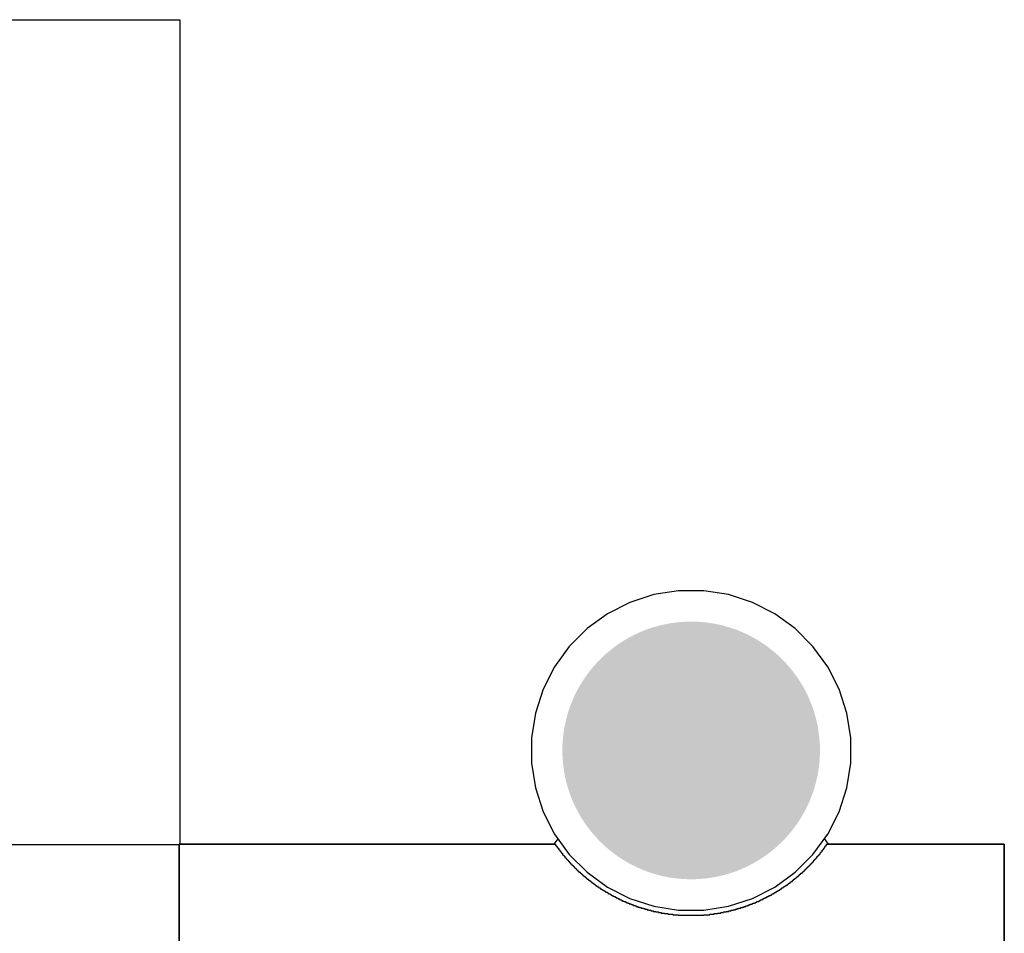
# Model space of a CAD drawing. Header units: inches. Extents: x 0 to 140, y 0 to 140.
# Tile 40 of 42: x 83 to 102, y 84 to 102. Entities that reach past the tile are written whole.
import ezdxf

# ---------------------------------------------------------------- set-up
doc = ezdxf.new("R2010")
doc.units = ezdxf.units.IN
for name, color, linetype in [('BOTTOM', 5, 'Continuous'), ('Bottom Solder', 6, 'Continuous'), ('Pad Holes', 156, 'Continuous'), ('TOP', 1, 'Continuous'), ('Top Solder', 216, 'Continuous')]:
    doc.layers.add(name, color=color, linetype=linetype)

msp = doc.modelspace()

# ---------------------------------------------------------------- hatches: boundary and pattern name
at = {"layer": 'BOTTOM'}
h = msp.add_hatch(color=5, dxfattribs=at)
edge = h.paths.add_edge_path()
edge.add_arc((95.93, 87.828), 1.5, 0, 360)
at = {"layer": 'Bottom Solder'}
h = msp.add_hatch(color=6, dxfattribs=at)
edge = h.paths.add_edge_path()
edge.add_arc((95.93, 87.828), 2.5, 0, 360)
at = {"layer": 'Pad Holes'}
h = msp.add_hatch(color=7, dxfattribs=at)
edge = h.paths.add_edge_path()
edge.add_arc((95.93, 87.828), 1.75, 0, 360)
at = {"layer": 'TOP'}
h = msp.add_hatch(color=1, dxfattribs=at)
edge = h.paths.add_edge_path()
edge.add_arc((95.93, 87.828), 1.5, 0, 360)
at = {"layer": 'Top Solder'}
h = msp.add_hatch(color=216, dxfattribs=at)
edge = h.paths.add_edge_path()
edge.add_arc((95.93, 87.828), 2.5, 0, 360)

# ---------------------------------------------------------------- linework, layer by layer
at = {"layer": 'BOTTOM'}
for p, q in [((95.204, 90.852), (94.74, 90.701)), ((95.686, 90.928), (95.204, 90.852)), ((96.174, 90.928), (95.686, 90.928)), ((96.656, 90.852), (96.174, 90.928)), ((97.12, 90.701), (96.656, 90.852)), ((94.74, 90.701), (94.305, 90.479)), ((97.555, 90.479), (97.12, 90.701)), ((94.305, 90.479), (93.91, 90.192)), ((97.949, 90.192), (97.555, 90.479)), ((93.91, 90.192), (93.565, 89.847)), ((98.294, 89.847), (97.949, 90.192)), ((93.565, 89.847), (93.279, 89.453)), ((98.581, 89.453), (98.294, 89.847)), ((93.279, 89.453), (93.057, 89.018)), ((98.803, 89.018), (98.581, 89.453)), ((93.057, 89.018), (92.906, 88.554)), ((98.954, 88.554), (98.803, 89.018)), ((92.906, 88.554), (92.83, 88.072)), ((99.03, 88.072), (98.954, 88.554)), ((92.83, 88.072), (92.83, 87.584)), ((99.03, 87.584), (99.03, 88.072)), ((92.83, 87.584), (92.906, 87.102)), ((98.954, 87.102), (99.03, 87.584)), ((92.906, 87.102), (93.057, 86.638)), ((98.803, 86.638), (98.954, 87.102)), ((93.057, 86.638), (93.279, 86.203)), ((98.581, 86.203), (98.803, 86.638)), ((93.279, 86.203), (93.343, 86.115)), ((98.519, 86.117), (98.581, 86.203)), ((85.996, 73.212), (85.996, 86.007)), ((85.996, 86.007), (93.298, 86.007)), ((93.264, 86.007), (85.996, 86.007)), ((85.996, 86.007), (85.996, 73.227)), ((93.343, 86.115), (93.264, 86.007)), ((93.298, 86.007), (93.298, 85.985)), ((98.595, 86.007), (98.519, 86.117)), ((98.558, 85.985), (98.558, 86.007)), ((98.558, 86.007), (102.008, 86.007)), ((102.008, 86.007), (98.595, 86.007)), ((102.008, 86.007), (102.008, 73.212)), ((102.008, 73.227), (102.008, 86.007)), ((93.298, 85.985), (93.309, 85.985)), ((93.309, 85.985), (93.309, 85.975)), ((93.309, 85.975), (93.319, 85.975)), ((93.319, 85.975), (93.319, 85.964)), ((93.319, 85.964), (93.33, 85.964)), ((93.33, 85.964), (93.33, 85.943)), ((93.33, 85.943), (93.34, 85.943)), ((93.34, 85.943), (93.34, 85.932)), ((93.34, 85.932), (93.351, 85.932)), ((93.351, 85.932), (93.351, 85.922)), ((93.351, 85.922), (93.362, 85.922)), ((93.362, 85.922), (93.362, 85.901)), ((93.362, 85.901), (93.372, 85.901)), ((93.372, 85.901), (93.372, 85.89)), ((93.372, 85.89), (93.383, 85.89)), ((93.383, 85.89), (93.383, 85.88)), ((93.383, 85.88), (93.393, 85.88)), ((93.393, 85.88), (93.393, 85.858)), ((93.393, 85.858), (93.404, 85.858)), ((93.404, 85.858), (93.404, 85.848)), ((93.404, 85.848), (93.414, 85.848)), ((93.414, 85.848), (93.414, 85.837)), ((93.414, 85.837), (93.425, 85.837)), ((93.425, 85.837), (93.425, 85.827)), ((93.425, 85.827), (93.436, 85.827)), ((93.436, 85.827), (93.436, 85.805)), ((93.436, 85.805), (93.446, 85.805)), ((93.446, 85.805), (93.446, 85.795)), ((98.41, 85.795), (98.41, 85.805)), ((98.41, 85.805), (98.42, 85.805)), ((98.42, 85.805), (98.42, 85.816)), ((98.42, 85.816), (98.431, 85.816)), ((98.431, 85.816), (98.431, 85.837)), ((98.431, 85.837), (98.441, 85.837)), ((98.441, 85.837), (98.441, 85.848)), ((98.441, 85.848), (98.452, 85.848)), ((98.452, 85.848), (98.452, 85.858)), ((98.452, 85.858), (98.462, 85.858)), ((98.462, 85.858), (98.462, 85.869)), ((98.462, 85.869), (98.473, 85.869)), ((98.473, 85.869), (98.473, 85.89)), ((98.473, 85.89), (98.484, 85.89)), ((98.484, 85.89), (98.484, 85.901)), ((98.484, 85.901), (98.494, 85.901)), ((98.494, 85.901), (98.494, 85.911)), ((98.494, 85.911), (98.505, 85.911)), ((98.505, 85.911), (98.505, 85.932)), ((98.505, 85.932), (98.515, 85.932)), ((98.515, 85.932), (98.515, 85.943)), ((98.515, 85.943), (98.526, 85.943)), ((98.526, 85.943), (98.526, 85.964)), ((98.526, 85.964), (98.537, 85.964)), ((98.537, 85.964), (98.537, 85.975)), ((98.537, 85.975), (98.547, 85.975)), ((98.547, 85.975), (98.547, 85.985)), ((98.547, 85.985), (98.558, 85.985)), ((93.446, 85.795), (93.457, 85.795)), ((93.457, 85.795), (93.457, 85.784)), ((93.457, 85.784), (93.467, 85.784)), ((93.467, 85.784), (93.467, 85.774)), ((93.467, 85.774), (93.478, 85.774)), ((93.478, 85.774), (93.478, 85.753)), ((93.478, 85.753), (93.489, 85.753)), ((93.489, 85.753), (93.489, 85.742)), ((93.489, 85.742), (93.499, 85.742)), ((93.499, 85.742), (93.499, 85.731)), ((93.499, 85.731), (93.51, 85.731)), ((93.51, 85.731), (93.51, 85.721)), ((93.51, 85.721), (93.52, 85.721)), ((93.52, 85.721), (93.52, 85.71)), ((93.52, 85.71), (93.531, 85.71)), ((93.531, 85.71), (93.531, 85.7)), ((93.531, 85.7), (93.541, 85.7)), ((93.541, 85.7), (93.541, 85.689)), ((93.541, 85.689), (93.552, 85.689)), ((93.552, 85.689), (93.552, 85.678)), ((93.552, 85.678), (93.563, 85.678)), ((93.563, 85.678), (93.563, 85.657)), ((93.563, 85.657), (93.573, 85.657)), ((93.573, 85.657), (93.573, 85.647)), ((93.573, 85.647), (93.584, 85.647)), ((93.584, 85.647), (93.584, 85.636)), ((93.584, 85.636), (93.594, 85.636)), ((93.594, 85.636), (93.594, 85.626)), ((93.594, 85.626), (93.605, 85.626)), ((93.605, 85.626), (93.605, 85.615)), ((93.605, 85.615), (93.616, 85.615)), ((93.616, 85.615), (93.616, 85.604)), ((98.24, 85.604), (98.24, 85.615)), ((98.24, 85.615), (98.251, 85.615)), ((98.251, 85.615), (98.251, 85.626)), ((98.251, 85.626), (98.261, 85.626)), ((98.261, 85.626), (98.261, 85.636)), ((98.261, 85.636), (98.272, 85.636)), ((98.272, 85.636), (98.272, 85.647)), ((98.272, 85.647), (98.283, 85.647)), ((98.283, 85.647), (98.283, 85.657)), ((98.283, 85.657), (98.293, 85.657)), ((98.293, 85.657), (98.293, 85.668)), ((98.293, 85.668), (98.304, 85.668)), ((98.304, 85.668), (98.304, 85.678)), ((98.304, 85.678), (98.314, 85.678)), ((98.314, 85.678), (98.314, 85.7)), ((98.314, 85.7), (98.325, 85.7)), ((98.325, 85.7), (98.325, 85.71)), ((98.325, 85.71), (98.335, 85.71)), ((98.335, 85.71), (98.335, 85.721)), ((98.335, 85.721), (98.346, 85.721)), ((98.346, 85.721), (98.346, 85.731)), ((98.346, 85.731), (98.357, 85.731)), ((98.357, 85.731), (98.357, 85.742)), ((98.357, 85.742), (98.367, 85.742)), ((98.367, 85.742), (98.367, 85.753)), ((98.367, 85.753), (98.378, 85.753)), ((98.378, 85.753), (98.378, 85.774)), ((98.378, 85.774), (98.388, 85.774)), ((98.388, 85.774), (98.388, 85.784)), ((98.388, 85.784), (98.399, 85.784)), ((98.399, 85.784), (98.399, 85.795)), ((98.399, 85.795), (98.41, 85.795)), ((93.616, 85.604), (93.626, 85.604)), ((93.626, 85.604), (93.626, 85.594)), ((93.626, 85.594), (93.637, 85.594)), ((93.637, 85.594), (93.637, 85.583)), ((93.637, 85.583), (93.647, 85.583)), ((93.647, 85.583), (93.647, 85.573)), ((93.647, 85.573), (93.658, 85.573)), ((93.658, 85.573), (93.658, 85.562)), ((93.658, 85.562), (93.668, 85.562)), ((93.668, 85.562), (93.668, 85.551)), ((93.668, 85.551), (93.679, 85.551)), ((93.679, 85.551), (93.679, 85.541)), ((93.679, 85.541), (93.69, 85.541)), ((93.69, 85.541), (93.69, 85.53)), ((93.69, 85.53), (93.7, 85.53)), ((93.7, 85.53), (93.7, 85.52)), ((93.7, 85.52), (93.711, 85.52)), ((93.711, 85.52), (93.711, 85.509)), ((93.711, 85.509), (93.721, 85.509)), ((93.721, 85.509), (93.721, 85.499)), ((93.721, 85.499), (93.732, 85.499)), ((93.732, 85.499), (93.732, 85.488)), ((93.732, 85.488), (93.743, 85.488)), ((93.743, 85.488), (93.743, 85.477)), ((93.743, 85.477), (93.753, 85.477)), ((93.753, 85.477), (93.753, 85.467)), ((93.753, 85.467), (93.774, 85.467)), ((93.774, 85.467), (93.774, 85.456)), ((93.774, 85.456), (93.785, 85.456)), ((93.785, 85.456), (93.785, 85.446)), ((93.785, 85.446), (93.795, 85.446)), ((93.795, 85.446), (93.795, 85.435)), ((93.795, 85.435), (93.806, 85.435)), ((93.806, 85.435), (93.806, 85.424)), ((93.806, 85.424), (93.817, 85.424)), ((93.817, 85.424), (93.817, 85.414)), ((98.039, 85.414), (98.039, 85.424)), ((98.039, 85.424), (98.05, 85.424)), ((98.05, 85.424), (98.05, 85.435)), ((98.05, 85.435), (98.06, 85.435)), ((98.06, 85.435), (98.06, 85.446)), ((98.06, 85.446), (98.082, 85.446)), ((98.082, 85.446), (98.082, 85.456)), ((98.082, 85.456), (98.092, 85.456)), ((98.092, 85.456), (98.092, 85.467)), ((98.092, 85.467), (98.103, 85.467)), ((98.103, 85.467), (98.103, 85.477)), ((98.103, 85.477), (98.113, 85.477)), ((98.113, 85.477), (98.113, 85.488)), ((98.113, 85.488), (98.124, 85.488)), ((98.124, 85.488), (98.124, 85.499)), ((98.124, 85.499), (98.134, 85.499)), ((98.134, 85.499), (98.134, 85.509)), ((98.134, 85.509), (98.145, 85.509)), ((98.145, 85.509), (98.145, 85.52)), ((98.145, 85.52), (98.156, 85.52)), ((98.156, 85.52), (98.156, 85.53)), ((98.156, 85.53), (98.166, 85.53)), ((98.166, 85.53), (98.166, 85.541)), ((98.166, 85.541), (98.177, 85.541)), ((98.177, 85.541), (98.177, 85.551)), ((98.177, 85.551), (98.187, 85.551)), ((98.187, 85.551), (98.187, 85.562)), ((98.187, 85.562), (98.198, 85.562)), ((98.198, 85.562), (98.198, 85.573)), ((98.198, 85.573), (98.208, 85.573)), ((98.208, 85.573), (98.208, 85.583)), ((98.208, 85.583), (98.219, 85.583)), ((98.219, 85.583), (98.219, 85.594)), ((98.219, 85.594), (98.23, 85.594)), ((98.23, 85.594), (98.23, 85.604)), ((98.23, 85.604), (98.24, 85.604)), ((93.817, 85.414), (93.827, 85.414)), ((93.827, 85.414), (93.827, 85.403)), ((93.827, 85.403), (93.838, 85.403)), ((93.838, 85.403), (93.838, 85.393)), ((93.838, 85.393), (93.848, 85.393)), ((93.848, 85.393), (93.848, 85.382)), ((93.848, 85.382), (93.87, 85.382)), ((93.87, 85.382), (93.87, 85.372)), ((93.87, 85.372), (93.88, 85.372)), ((93.88, 85.372), (93.88, 85.361)), ((93.88, 85.361), (93.891, 85.361)), ((93.891, 85.361), (93.891, 85.35)), ((93.891, 85.35), (93.901, 85.35)), ((93.901, 85.35), (93.901, 85.34)), ((93.901, 85.34), (93.912, 85.34)), ((93.912, 85.34), (93.912, 85.329)), ((93.912, 85.329), (93.933, 85.329)), ((93.933, 85.329), (93.933, 85.319)), ((93.933, 85.319), (93.944, 85.319)), ((93.944, 85.319), (93.944, 85.308)), ((93.944, 85.308), (93.954, 85.308)), ((93.954, 85.308), (93.954, 85.297)), ((93.954, 85.297), (93.975, 85.297)), ((93.975, 85.297), (93.975, 85.287)), ((93.975, 85.287), (93.986, 85.287)), ((93.986, 85.287), (93.986, 85.276)), ((93.986, 85.276), (93.997, 85.276)), ((93.997, 85.276), (93.997, 85.266)), ((93.997, 85.266), (94.018, 85.266)), ((94.018, 85.266), (94.018, 85.255)), ((94.018, 85.255), (94.028, 85.255)), ((94.028, 85.255), (94.028, 85.245)), ((94.028, 85.245), (94.039, 85.245)), ((94.039, 85.245), (94.039, 85.234)), ((94.039, 85.234), (94.06, 85.234)), ((94.06, 85.234), (94.06, 85.223)), ((97.806, 85.223), (97.806, 85.234)), ((97.806, 85.234), (97.817, 85.234)), ((97.817, 85.234), (97.817, 85.245)), ((97.817, 85.245), (97.828, 85.245)), ((97.828, 85.245), (97.828, 85.255)), ((97.828, 85.255), (97.849, 85.255)), ((97.849, 85.255), (97.849, 85.266)), ((97.849, 85.266), (97.859, 85.266)), ((97.859, 85.266), (97.859, 85.276)), ((97.859, 85.276), (97.87, 85.276)), ((97.87, 85.276), (97.87, 85.287)), ((97.87, 85.287), (97.891, 85.287)), ((97.891, 85.287), (97.891, 85.297)), ((97.891, 85.297), (97.902, 85.297)), ((97.902, 85.297), (97.902, 85.308)), ((97.902, 85.308), (97.912, 85.308)), ((97.912, 85.308), (97.912, 85.319)), ((97.912, 85.319), (97.923, 85.319)), ((97.923, 85.319), (97.923, 85.329)), ((97.923, 85.329), (97.944, 85.329)), ((97.944, 85.329), (97.944, 85.34)), ((97.944, 85.34), (97.955, 85.34)), ((97.955, 85.34), (97.955, 85.35)), ((97.955, 85.35), (97.965, 85.35)), ((97.965, 85.35), (97.965, 85.361)), ((97.965, 85.361), (97.976, 85.361)), ((97.976, 85.361), (97.976, 85.372)), ((97.976, 85.372), (97.986, 85.372)), ((97.986, 85.372), (97.986, 85.382)), ((97.986, 85.382), (98.007, 85.382)), ((98.007, 85.382), (98.007, 85.393)), ((98.007, 85.393), (98.018, 85.393)), ((98.018, 85.393), (98.018, 85.403)), ((98.018, 85.403), (98.029, 85.403)), ((98.029, 85.403), (98.029, 85.414)), ((98.029, 85.414), (98.039, 85.414)), ((94.06, 85.223), (94.071, 85.223)), ((94.071, 85.223), (94.071, 85.213)), ((94.071, 85.213), (94.081, 85.213)), ((94.081, 85.213), (94.081, 85.202)), ((94.081, 85.202), (94.102, 85.202)), ((94.102, 85.202), (94.102, 85.192)), ((94.102, 85.192), (94.113, 85.192)), ((94.113, 85.192), (94.113, 85.181)), ((94.113, 85.181), (94.134, 85.181)), ((94.134, 85.181), (94.134, 85.17)), ((94.134, 85.17), (94.145, 85.17)), ((94.145, 85.17), (94.145, 85.16)), ((94.145, 85.16), (94.166, 85.16)), ((94.166, 85.16), (94.166, 85.149)), ((94.166, 85.149), (94.176, 85.149)), ((94.176, 85.149), (94.176, 85.139)), ((94.176, 85.139), (94.198, 85.139)), ((94.198, 85.139), (94.198, 85.128)), ((94.198, 85.128), (94.208, 85.128)), ((94.208, 85.128), (94.208, 85.118)), ((94.208, 85.118), (94.229, 85.118)), ((94.229, 85.118), (94.229, 85.107)), ((94.229, 85.107), (94.251, 85.107)), ((94.251, 85.107), (94.251, 85.096)), ((94.251, 85.096), (94.261, 85.096)), ((94.261, 85.096), (94.261, 85.086)), ((94.261, 85.086), (94.282, 85.086)), ((94.282, 85.086), (94.282, 85.075)), ((94.282, 85.075), (94.303, 85.075)), ((94.303, 85.075), (94.303, 85.065)), ((94.303, 85.065), (94.314, 85.065)), ((94.314, 85.065), (94.314, 85.054)), ((94.314, 85.054), (94.335, 85.054)), ((94.335, 85.054), (94.335, 85.043)), ((94.335, 85.043), (94.356, 85.043)), ((94.356, 85.043), (94.356, 85.033)), ((97.499, 85.033), (97.499, 85.043)), ((97.499, 85.043), (97.521, 85.043)), ((97.521, 85.043), (97.521, 85.054)), ((97.521, 85.054), (97.542, 85.054)), ((97.542, 85.054), (97.542, 85.065)), ((97.542, 85.065), (97.563, 85.065)), ((97.563, 85.065), (97.563, 85.075)), ((97.563, 85.075), (97.574, 85.075)), ((97.574, 85.075), (97.574, 85.086)), ((97.574, 85.086), (97.595, 85.086)), ((97.595, 85.086), (97.595, 85.096)), ((97.595, 85.096), (97.616, 85.096)), ((97.616, 85.096), (97.616, 85.107)), ((97.616, 85.107), (97.626, 85.107)), ((97.626, 85.107), (97.626, 85.118)), ((97.626, 85.118), (97.648, 85.118)), ((97.648, 85.118), (97.648, 85.128)), ((97.648, 85.128), (97.658, 85.128)), ((97.658, 85.128), (97.658, 85.139)), ((97.658, 85.139), (97.679, 85.139)), ((97.679, 85.139), (97.679, 85.149)), ((97.679, 85.149), (97.69, 85.149)), ((97.69, 85.149), (97.69, 85.16)), ((97.69, 85.16), (97.711, 85.16)), ((97.711, 85.16), (97.711, 85.17)), ((97.711, 85.17), (97.722, 85.17)), ((97.722, 85.17), (97.722, 85.181)), ((97.722, 85.181), (97.743, 85.181)), ((97.743, 85.181), (97.743, 85.192)), ((97.743, 85.192), (97.753, 85.192)), ((97.753, 85.192), (97.753, 85.202)), ((97.753, 85.202), (97.775, 85.202)), ((97.775, 85.202), (97.775, 85.213)), ((97.775, 85.213), (97.785, 85.213)), ((97.785, 85.213), (97.785, 85.223)), ((97.785, 85.223), (97.806, 85.223)), ((94.356, 85.033), (94.378, 85.033)), ((94.378, 85.033), (94.378, 85.022)), ((94.378, 85.022), (94.388, 85.022)), ((94.388, 85.022), (94.388, 85.012)), ((94.388, 85.012), (94.409, 85.012)), ((94.409, 85.012), (94.409, 85.001)), ((94.409, 85.001), (94.43, 85.001)), ((94.43, 85.001), (94.43, 84.991)), ((94.43, 84.991), (94.452, 84.991)), ((94.452, 84.991), (94.452, 84.98)), ((94.452, 84.98), (94.473, 84.98)), ((94.473, 84.98), (94.473, 84.969)), ((94.473, 84.969), (94.494, 84.969)), ((94.494, 84.969), (94.494, 84.959)), ((94.494, 84.959), (94.515, 84.959)), ((94.515, 84.959), (94.515, 84.948)), ((94.515, 84.948), (94.536, 84.948)), ((94.536, 84.948), (94.536, 84.938)), ((94.536, 84.938), (94.557, 84.938)), ((94.557, 84.938), (94.557, 84.927)), ((94.557, 84.927), (94.579, 84.927)), ((94.579, 84.927), (94.579, 84.916)), ((94.579, 84.916), (94.6, 84.916)), ((94.6, 84.916), (94.6, 84.906)), ((94.6, 84.906), (94.632, 84.906)), ((94.632, 84.906), (94.632, 84.895)), ((94.632, 84.895), (94.653, 84.895)), ((94.653, 84.895), (94.653, 84.885)), ((94.653, 84.885), (94.674, 84.885)), ((94.674, 84.885), (94.674, 84.874)), ((94.674, 84.874), (94.706, 84.874)), ((94.706, 84.874), (94.706, 84.864)), ((94.706, 84.864), (94.727, 84.864)), ((94.727, 84.864), (94.727, 84.853)), ((94.727, 84.853), (94.759, 84.853)), ((94.759, 84.853), (94.759, 84.842)), ((97.108, 84.842), (97.108, 84.853)), ((97.108, 84.853), (97.129, 84.853)), ((97.129, 84.853), (97.129, 84.864)), ((97.129, 84.864), (97.161, 84.864)), ((97.161, 84.864), (97.161, 84.874)), ((97.161, 84.874), (97.182, 84.874)), ((97.182, 84.874), (97.182, 84.885)), ((97.182, 84.885), (97.203, 84.885)), ((97.203, 84.885), (97.203, 84.895)), ((97.203, 84.895), (97.235, 84.895)), ((97.235, 84.895), (97.235, 84.906)), ((97.235, 84.906), (97.256, 84.906)), ((97.256, 84.906), (97.256, 84.916)), ((97.256, 84.916), (97.277, 84.916)), ((97.277, 84.916), (97.277, 84.927)), ((97.277, 84.927), (97.298, 84.927)), ((97.298, 84.927), (97.298, 84.938)), ((97.298, 84.938), (97.32, 84.938)), ((97.32, 84.938), (97.32, 84.948)), ((97.32, 84.948), (97.341, 84.948)), ((97.341, 84.948), (97.341, 84.959)), ((97.341, 84.959), (97.362, 84.959)), ((97.362, 84.959), (97.362, 84.969)), ((97.362, 84.969), (97.383, 84.969)), ((97.383, 84.969), (97.383, 84.98)), ((97.383, 84.98), (97.404, 84.98)), ((97.404, 84.98), (97.404, 84.991)), ((97.404, 84.991), (97.425, 84.991)), ((97.425, 84.991), (97.425, 85.001)), ((97.425, 85.001), (97.447, 85.001)), ((97.447, 85.001), (97.447, 85.012)), ((97.447, 85.012), (97.468, 85.012)), ((97.468, 85.012), (97.468, 85.022)), ((97.468, 85.022), (97.489, 85.022)), ((97.489, 85.022), (97.489, 85.033)), ((97.489, 85.033), (97.499, 85.033)), ((94.759, 84.842), (94.78, 84.842)), ((94.78, 84.842), (94.78, 84.832)), ((94.78, 84.832), (94.811, 84.832)), ((94.811, 84.832), (94.811, 84.821)), ((94.811, 84.821), (94.843, 84.821)), ((94.843, 84.821), (94.843, 84.811)), ((94.843, 84.811), (94.864, 84.811)), ((94.864, 84.811), (94.864, 84.8)), ((94.864, 84.8), (94.896, 84.8)), ((94.896, 84.8), (94.896, 84.789)), ((94.896, 84.789), (94.928, 84.789)), ((94.928, 84.789), (94.928, 84.779)), ((94.928, 84.779), (94.96, 84.779)), ((94.96, 84.779), (94.96, 84.768)), ((94.96, 84.768), (95.002, 84.768)), ((95.002, 84.768), (95.002, 84.758)), ((95.002, 84.758), (95.034, 84.758)), ((95.034, 84.758), (95.034, 84.747)), ((95.034, 84.747), (95.076, 84.747)), ((95.076, 84.747), (95.076, 84.737)), ((95.076, 84.737), (95.108, 84.737)), ((95.108, 84.737), (95.108, 84.726)), ((95.108, 84.726), (95.15, 84.726)), ((95.15, 84.726), (95.15, 84.715)), ((95.15, 84.715), (95.192, 84.715)), ((95.192, 84.715), (95.192, 84.705)), ((95.192, 84.705), (95.245, 84.705)), ((95.245, 84.705), (95.245, 84.694)), ((95.245, 84.694), (95.298, 84.694)), ((95.298, 84.694), (95.298, 84.684)), ((95.298, 84.684), (95.351, 84.684)), ((95.351, 84.684), (95.351, 84.673)), ((95.351, 84.673), (95.415, 84.673)), ((95.415, 84.673), (95.415, 84.662)), ((95.415, 84.662), (95.478, 84.662)), ((95.478, 84.662), (95.478, 84.652)), ((96.378, 84.652), (96.378, 84.662)), ((96.378, 84.662), (96.441, 84.662)), ((96.441, 84.662), (96.441, 84.673)), ((96.441, 84.673), (96.505, 84.673)), ((96.505, 84.673), (96.505, 84.684)), ((96.505, 84.684), (96.558, 84.684)), ((96.558, 84.684), (96.558, 84.694)), ((96.558, 84.694), (96.61, 84.694)), ((96.61, 84.694), (96.61, 84.705)), ((96.61, 84.705), (96.663, 84.705)), ((96.663, 84.705), (96.663, 84.715)), ((96.663, 84.715), (96.706, 84.715)), ((96.706, 84.715), (96.706, 84.726)), ((96.706, 84.726), (96.748, 84.726)), ((96.748, 84.726), (96.748, 84.737)), ((96.748, 84.737), (96.79, 84.737)), ((96.79, 84.737), (96.79, 84.747)), ((96.79, 84.747), (96.822, 84.747)), ((96.822, 84.747), (96.822, 84.758)), ((96.822, 84.758), (96.854, 84.758)), ((96.854, 84.758), (96.854, 84.768)), ((96.854, 84.768), (96.896, 84.768)), ((96.896, 84.768), (96.896, 84.779)), ((96.896, 84.779), (96.928, 84.779)), ((96.928, 84.779), (96.928, 84.789)), ((96.928, 84.789), (96.96, 84.789)), ((96.96, 84.789), (96.96, 84.8)), ((96.96, 84.8), (96.991, 84.8)), ((96.991, 84.8), (96.991, 84.811)), ((96.991, 84.811), (97.023, 84.811)), ((97.023, 84.811), (97.023, 84.821)), ((97.023, 84.821), (97.044, 84.821)), ((97.044, 84.821), (97.044, 84.832)), ((97.044, 84.832), (97.076, 84.832)), ((97.076, 84.832), (97.076, 84.842)), ((97.076, 84.842), (97.108, 84.842)), ((95.478, 84.652), (95.573, 84.652)), ((95.573, 84.652), (95.573, 84.641)), ((95.573, 84.641), (95.679, 84.641)), ((95.679, 84.641), (95.679, 84.631)), ((95.679, 84.631), (96.177, 84.631)), ((96.177, 84.631), (96.177, 84.641)), ((96.177, 84.641), (96.293, 84.641)), ((96.293, 84.641), (96.293, 84.652)), ((96.293, 84.652), (96.378, 84.652))]:
    msp.add_line(p, q, dxfattribs=at)
at = {"layer": 'Bottom Solder'}
for p, q in [((69.995, 102.008), (86.007, 102.008)), ((86.007, 102.008), (86.007, 85.996)), ((86.007, 85.996), (74.566, 85.996))]:
    msp.add_line(p, q, dxfattribs=at)
at = {"layer": 'TOP'}
for p, q in [((95.204, 90.852), (94.74, 90.701)), ((95.686, 90.928), (95.204, 90.852)), ((96.174, 90.928), (95.686, 90.928)), ((96.656, 90.852), (96.174, 90.928)), ((97.12, 90.701), (96.656, 90.852)), ((94.74, 90.701), (94.305, 90.479)), ((97.555, 90.479), (97.12, 90.701)), ((94.305, 90.479), (93.91, 90.192)), ((97.949, 90.192), (97.555, 90.479)), ((93.91, 90.192), (93.565, 89.847)), ((98.294, 89.847), (97.949, 90.192)), ((93.565, 89.847), (93.279, 89.453)), ((98.581, 89.453), (98.294, 89.847)), ((93.279, 89.453), (93.057, 89.018)), ((98.803, 89.018), (98.581, 89.453)), ((93.057, 89.018), (92.906, 88.554)), ((98.954, 88.554), (98.803, 89.018)), ((92.906, 88.554), (92.83, 88.072)), ((99.03, 88.072), (98.954, 88.554)), ((92.83, 88.072), (92.83, 87.584)), ((99.03, 87.584), (99.03, 88.072)), ((92.83, 87.584), (92.906, 87.102)), ((98.954, 87.102), (99.03, 87.584)), ((92.906, 87.102), (93.057, 86.638)), ((98.803, 86.638), (98.954, 87.102)), ((93.057, 86.638), (93.279, 86.203)), ((98.581, 86.203), (98.803, 86.638)), ((93.279, 86.203), (93.565, 85.808)), ((98.294, 85.808), (98.581, 86.203)), ((93.565, 85.808), (93.91, 85.463)), ((97.949, 85.463), (98.294, 85.808)), ((93.91, 85.463), (94.305, 85.177)), ((97.555, 85.177), (97.949, 85.463)), ((94.305, 85.177), (94.74, 84.955)), ((97.12, 84.955), (97.555, 85.177)), ((94.74, 84.955), (95.204, 84.804)), ((96.656, 84.804), (97.12, 84.955)), ((95.204, 84.804), (95.686, 84.728)), ((95.686, 84.728), (96.174, 84.728)), ((96.174, 84.728), (96.656, 84.804))]:
    msp.add_line(p, q, dxfattribs=at)

doc.saveas('drawing.dxf')
